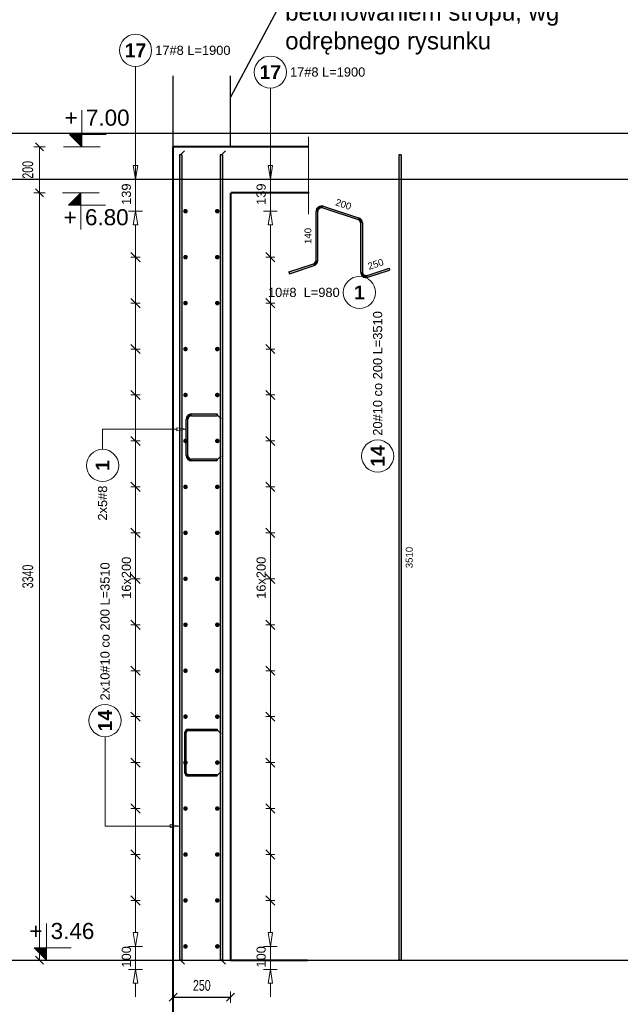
# Model space of a CAD drawing. Extents: x -1474 to 455485, y -101625 to 75879.
# Tile 27 of 40: x 360031 to 362647, y -87545 to -83259. Entities that reach past the tile are written whole.
import ezdxf
from ezdxf.enums import TextEntityAlignment as Align

# ---------------------------------------------------------------- set-up
doc = ezdxf.new("R2010")
doc.units = 0
doc.header["$LTSCALE"] = 10
doc.header["$MEASUREMENT"] = 0
doc.linetypes.add('HIDDEN', pattern=[0.375, 0.25, -0.125])
for name, color, linetype, lineweight in [('P-Linia1', 3, 'Continuous', 40), ('P-Opis', 1, 'Continuous', 18), ('P-Przerywana', 13, 'HIDDEN', 9), ('P-Wymiar', 254, 'Continuous', 9)]:
    doc.layers.add(name, color=color, linetype=linetype, lineweight=lineweight)
for name, color, linetype in [('RCAD_kształt pręta', 7, 'Continuous'), ('RCAD_opis kształtu pręta', 7, 'Continuous'), ('RCAD_opis rozkładu', 7, 'Continuous'), ('RCAD_pręt wyrzucony', 130, 'Continuous'), ('RCAD_pręty punktowe', 7, 'Continuous'), ('RCAD_symbole graficzne', 7, 'Continuous')]:
    doc.layers.add(name, color=color, linetype=linetype)
doc.styles.add('_Fd Opis', font='arial.ttf')
doc.styles.add('ROMANS', font='arial.ttf', dxfattribs={"width": 0.7})
doc.styles.add('style1', font='arial.ttf')
doc.styles.add('style3', font='arialbd.ttf')
doc.dimstyles.new('A25', dxfattribs={"dimscale": 27, "dimtxt": 1.75, "dimasz": 0.05, "dimexe": 0, "dimexo": 0, "dimgap": 1, "dimtad": 1, "dimdec": 4, "dimrnd": 1, "dimdsep": 46, "dimtxsty": 'ROMANS', "dimblk": '[[[[[[[[', "dimcen": 2, "dimdle": 2, "dimse1": 1, "dimse2": 1, "dimclrd": 256, "dimclrt": 1, "dimadec": 0, "dimazin": 0, "dimtfac": 1, "dimtdec": 4, "dimtix": 1, "dimtmove": 2, "dimatfit": 3, "dimldrblk": '[[[[[[[[', "dimfxl": 0, "dimtvp": 0.6, "dimtolj": 1, "dimlwd": -1, "dimarcsym": 0})

# ---------------------------------------------------------------- blocks, each defined once
blk = doc.blocks.new('[[[[[[[[')
at = {"layer": 'P-Wymiar'}
for p, q in [((-12.7, -12.7), (12.7, 12.7)), ((0, 0), (-4.6, 0)), ((0, 18), (0, -18))]:
    blk.add_line(p, q, dxfattribs=at)
blk = doc.blocks.new('*D166')
at = {"transparency": 16777216}
blk.add_line((360700.5, -87514.1), (360947.8, -87514.1), dxfattribs=at)
at = {"layer": 'Defpoints', "color": 0, "transparency": 16777216}
for p in [(360699.1, -87017.3), (360949.1, -87017.3), (360949.1, -87514.1)]:
    blk.add_point(p, dxfattribs=at)
at = {"transparency": 16777216, "xscale": 1.35, "yscale": 1.35, "zscale": 1.35, "rotation": 180}
blk.add_blockref('[[[[[[[[', (360699.1, -87514.1), dxfattribs=at)
at = {"transparency": 16777216, "xscale": 1.35, "yscale": 1.35, "zscale": 1.35}
blk.add_blockref('[[[[[[[[', (360949.1, -87514.1), dxfattribs=at)
at = {"color": 1, "transparency": 16777216, "insert": (360824.1, -87463), "char_height": 47.25, "attachment_point": 5, "style": 'ROMANS', "bg_fill": 3, "box_fill_scale": 1.25, "bg_fill_color": 256, "bg_fill_true_color": 13158600, "bg_fill_transparency": 0}
blk.add_mtext('\\A1;250', dxfattribs=at)
blk = doc.blocks.new('*D167')
at = {"layer": 'Defpoints', "color": 0, "transparency": 16777216}
for p in [(360322, -84012.9), (360117.5, -87352.9), (360889.7, -87352.9)]:
    blk.add_point(p, dxfattribs=at)
at = {"layer": 'P-Wymiar', "transparency": 16777216}
blk.add_line((360117.5, -84014.3), (360117.5, -87351.6), dxfattribs=at)
at = {"layer": 'P-Wymiar', "transparency": 16777216, "xscale": 1.35, "yscale": 1.35, "zscale": 1.35}
for p, rotation in [((360117.5, -84012.9), 90), ((360117.5, -87352.9), 270)]:
    blk.add_blockref('[[[[[[[[', p, dxfattribs=dict(at, rotation=rotation))
at = {"layer": 'P-Wymiar', "color": 1, "transparency": 16777216, "insert": (360066.4, -85682.9), "char_height": 47.25, "attachment_point": 5, "rotation": 90, "style": 'ROMANS'}
blk.add_mtext('\\A1;3340', dxfattribs=at)
blk = doc.blocks.new('*D168')
at = {"layer": 'Defpoints', "color": 0, "transparency": 16777216}
for p in [(360117.5, -83812.9), (360395.3, -83812.9), (360322, -84012.9)]:
    blk.add_point(p, dxfattribs=at)
at = {"layer": 'P-Wymiar', "transparency": 16777216}
blk.add_line((360117.5, -84011.6), (360117.5, -83814.3), dxfattribs=at)
at = {"layer": 'P-Wymiar', "transparency": 16777216, "xscale": 1.35, "yscale": 1.35, "zscale": 1.35}
for p, rotation in [((360117.5, -83812.9), 90), ((360117.5, -84012.9), 270)]:
    blk.add_blockref('[[[[[[[[', p, dxfattribs=dict(at, rotation=rotation))
at = {"layer": 'P-Wymiar', "color": 1, "transparency": 16777216, "insert": (360066.4, -83912.9), "char_height": 47.25, "attachment_point": 5, "rotation": 90, "style": 'ROMANS', "bg_fill": 3, "box_fill_scale": 1.25, "bg_fill_color": 256, "bg_fill_true_color": 13158600, "bg_fill_transparency": 0}
blk.add_mtext('\\A1;200', dxfattribs=at)

msp = doc.modelspace()

# ---------------------------------------------------------------- hatches: boundary and pattern name
at = {"layer": 'RCAD_kształt pręta'}
h = msp.add_hatch(color=4, dxfattribs=at)
edge = h.paths.add_edge_path(flags=0)
edge.add_line((360779.68406, -84975.27809), (360779.68406, -84983.27809))
edge.add_arc((360779.68406, -84999.27809), 16, 90, 180)
edge.add_line((360763.68406, -84999.27809), (360755.68406, -84999.27809))
edge.add_arc((360779.68406, -84999.27809), 24, 450, 540, ccw=False)
for points in [[(360779.68406, -84983.27809), (360779.68406, -84975.27809), (360890.68406, -84975.27809), (360890.68406, -84983.27809)], [(360763.68406, -85155.75508), (360755.68406, -85155.75508), (360755.68406, -84999.27809), (360763.68406, -84999.27809)], [(360890.68406, -85171.75508), (360890.68406, -85179.75508), (360779.68406, -85179.75508), (360779.68406, -85171.75508)], [(360764.18406, -86353.64543), (360764.18406, -86347.64543), (360890.68406, -86347.64543), (360890.68406, -86353.64543)], [(360756.68406, -86538.62241), (360750.68406, -86538.62241), (360750.68406, -86361.14543), (360756.68406, -86361.14543)], [(360890.68406, -86546.12241), (360890.68406, -86552.12241), (360764.18406, -86552.12241), (360764.18406, -86546.12241)]]:
    msp.add_hatch(color=4, dxfattribs=at).paths.add_polyline_path(points, flags=0)
h = msp.add_hatch(color=4, dxfattribs=at)
edge = h.paths.add_edge_path(flags=0)
edge.add_line((360755.68406, -85155.75508), (360763.68406, -85155.75508))
edge.add_arc((360779.68406, -85155.75508), 16, -180, -90)
edge.add_line((360779.68406, -85171.75508), (360779.68406, -85179.75508))
edge.add_arc((360779.68406, -85155.75508), 24, 540, 630, ccw=False)
h = msp.add_hatch(color=4, dxfattribs=at)
edge = h.paths.add_edge_path(flags=0)
edge.add_line((360764.18406, -86347.64543), (360764.18406, -86353.64543))
edge.add_arc((360764.18406, -86361.14543), 7.5, 90, 180)
edge.add_line((360756.68406, -86361.14543), (360750.68406, -86361.14543))
edge.add_arc((360764.18406, -86361.14543), 13.5, 450, 540, ccw=False)
h = msp.add_hatch(color=4, dxfattribs=at)
edge = h.paths.add_edge_path(flags=0)
edge.add_line((360750.68406, -86538.62241), (360756.68406, -86538.62241))
edge.add_arc((360764.18406, -86538.62241), 7.5, -180, -90)
edge.add_line((360764.18406, -86546.12241), (360764.18406, -86552.12241))
edge.add_arc((360764.18406, -86538.62241), 13.5, 540, 630, ccw=False)
at = {"layer": 'RCAD_pręt wyrzucony'}
for points in [[(361682.41832, -83847.93326), (361692.41832, -83847.93326), (361692.41832, -87352.93326), (361682.41832, -87352.93326)], [(361350.43659, -84078.98474), (361352.90873, -84071.37629), (361506.92426, -84121.41897), (361504.45212, -84129.02742)], [(361329.49232, -84307.14316), (361321.49232, -84307.14316), (361321.49232, -84094.20165), (361329.49232, -84094.20165)], [(361515.50785, -84144.24432), (361523.50785, -84144.24432), (361523.50785, -84357.18584), (361515.50785, -84357.18584)], [(361205.46868, -84364.8779), (361202.99655, -84357.26945), (361310.43659, -84322.36006), (361312.90873, -84329.96851)], [(361546.92426, -84380.01119), (361544.45212, -84372.40274), (361639.53149, -84341.50958), (361642.00362, -84349.11803)]]:
    msp.add_hatch(color=4, dxfattribs=at).paths.add_polyline_path(points, flags=0)
h = msp.add_hatch(color=4, dxfattribs=at)
edge = h.paths.add_edge_path(flags=0)
edge.add_line((361352.90873, -84071.37629), (361350.43659, -84078.98474))
edge.add_arc((361345.49232, -84094.20165), 16, 72, 180)
edge.add_line((361329.49232, -84094.20165), (361321.49232, -84094.20165))
edge.add_arc((361345.49232, -84094.20165), 24, 432, 540, ccw=False)
h = msp.add_hatch(color=4, dxfattribs=at)
edge = h.paths.add_edge_path(flags=0)
edge.add_line((361523.50785, -84144.24432), (361515.50785, -84144.24432))
edge.add_arc((361499.50785, -84144.24432), 16, 0, 72)
edge.add_line((361504.45212, -84129.02742), (361506.92426, -84121.41897))
edge.add_arc((361499.50785, -84144.24432), 24, 360, 432, ccw=False)
h = msp.add_hatch(color=4, dxfattribs=at)
edge = h.paths.add_edge_path(flags=0)
edge.add_line((361312.90873, -84329.96851), (361310.43659, -84322.36006))
edge.add_arc((361305.49232, -84307.14316), 16, -72, 0)
edge.add_line((361321.49232, -84307.14316), (361329.49232, -84307.14316))
edge.add_arc((361305.49232, -84307.14316), 24, 288, 360, ccw=False)
h = msp.add_hatch(color=4, dxfattribs=at)
edge = h.paths.add_edge_path(flags=0)
edge.add_line((361515.50785, -84357.18584), (361523.50785, -84357.18584))
edge.add_arc((361539.50785, -84357.18584), 16, 180, 288)
edge.add_line((361544.45212, -84372.40274), (361546.92426, -84380.01119))
edge.add_arc((361539.50785, -84357.18584), 24, 540, 648, ccw=False)
at = {"layer": 'RCAD_pręty punktowe'}
h = msp.add_hatch(color=1, dxfattribs=at)
edge = h.paths.add_edge_path(flags=0)
edge.add_arc((360752.92847, -84092.93326), 10, 0, 360, ccw=False)
h = msp.add_hatch(color=1, dxfattribs=at)
edge = h.paths.add_edge_path(flags=0)
edge.add_arc((360891.49833, -84092.93326), 10, 0, 360, ccw=False)
h = msp.add_hatch(color=1, dxfattribs=at)
edge = h.paths.add_edge_path(flags=0)
edge.add_arc((360752.92847, -84292.93326), 10, 0, 360, ccw=False)
h = msp.add_hatch(color=1, dxfattribs=at)
edge = h.paths.add_edge_path(flags=0)
edge.add_arc((360891.49833, -84292.93326), 10, 0, 360, ccw=False)
h = msp.add_hatch(color=1, dxfattribs=at)
edge = h.paths.add_edge_path(flags=0)
edge.add_arc((360752.92847, -84492.93326), 10, 0, 360, ccw=False)
h = msp.add_hatch(color=1, dxfattribs=at)
edge = h.paths.add_edge_path(flags=0)
edge.add_arc((360891.49833, -84492.93326), 10, 0, 360, ccw=False)
h = msp.add_hatch(color=1, dxfattribs=at)
edge = h.paths.add_edge_path(flags=0)
edge.add_arc((360752.92847, -84692.93326), 10, 0, 360, ccw=False)
h = msp.add_hatch(color=1, dxfattribs=at)
edge = h.paths.add_edge_path(flags=0)
edge.add_arc((360891.49833, -84692.93326), 10, 0, 360, ccw=False)
h = msp.add_hatch(color=1, dxfattribs=at)
edge = h.paths.add_edge_path(flags=0)
edge.add_arc((360752.92847, -84892.93326), 10, 0, 360, ccw=False)
h = msp.add_hatch(color=1, dxfattribs=at)
edge = h.paths.add_edge_path(flags=0)
edge.add_arc((360891.49833, -84892.93326), 10, 0, 360, ccw=False)
h = msp.add_hatch(color=1, dxfattribs=at)
edge = h.paths.add_edge_path(flags=0)
edge.add_arc((360752.92847, -85092.93326), 10, 0, 360, ccw=False)
h = msp.add_hatch(color=1, dxfattribs=at)
edge = h.paths.add_edge_path(flags=0)
edge.add_arc((360891.49833, -85092.93326), 10, 0, 360, ccw=False)
h = msp.add_hatch(color=1, dxfattribs=at)
edge = h.paths.add_edge_path(flags=0)
edge.add_arc((360752.92847, -85292.93326), 10, 0, 360, ccw=False)
h = msp.add_hatch(color=1, dxfattribs=at)
edge = h.paths.add_edge_path(flags=0)
edge.add_arc((360891.49833, -85292.93326), 10, 0, 360, ccw=False)
h = msp.add_hatch(color=1, dxfattribs=at)
edge = h.paths.add_edge_path(flags=0)
edge.add_arc((360752.92847, -85492.93326), 10, 0, 360, ccw=False)
h = msp.add_hatch(color=1, dxfattribs=at)
edge = h.paths.add_edge_path(flags=0)
edge.add_arc((360891.49833, -85492.93326), 10, 0, 360, ccw=False)
h = msp.add_hatch(color=1, dxfattribs=at)
edge = h.paths.add_edge_path(flags=0)
edge.add_arc((360752.92847, -85692.93326), 10, 0, 360, ccw=False)
h = msp.add_hatch(color=1, dxfattribs=at)
edge = h.paths.add_edge_path(flags=0)
edge.add_arc((360891.49833, -85692.93326), 10, 0, 360, ccw=False)
h = msp.add_hatch(color=1, dxfattribs=at)
edge = h.paths.add_edge_path(flags=0)
edge.add_arc((360752.92847, -85892.93326), 10, 0, 360, ccw=False)
h = msp.add_hatch(color=1, dxfattribs=at)
edge = h.paths.add_edge_path(flags=0)
edge.add_arc((360891.49833, -85892.93326), 10, 0, 360, ccw=False)
h = msp.add_hatch(color=1, dxfattribs=at)
edge = h.paths.add_edge_path(flags=0)
edge.add_arc((360752.92847, -86092.93326), 10, 0, 360, ccw=False)
h = msp.add_hatch(color=1, dxfattribs=at)
edge = h.paths.add_edge_path(flags=0)
edge.add_arc((360891.49833, -86092.93326), 10, 0, 360, ccw=False)
h = msp.add_hatch(color=1, dxfattribs=at)
edge = h.paths.add_edge_path(flags=0)
edge.add_arc((360752.92847, -86292.93326), 10, 0, 360, ccw=False)
h = msp.add_hatch(color=1, dxfattribs=at)
edge = h.paths.add_edge_path(flags=0)
edge.add_arc((360891.49833, -86292.93326), 10, 0, 360, ccw=False)
h = msp.add_hatch(color=1, dxfattribs=at)
edge = h.paths.add_edge_path(flags=0)
edge.add_arc((360752.92847, -86492.93326), 10, 0, 360, ccw=False)
h = msp.add_hatch(color=1, dxfattribs=at)
edge = h.paths.add_edge_path(flags=0)
edge.add_arc((360891.49833, -86492.93326), 10, 0, 360, ccw=False)
h = msp.add_hatch(color=1, dxfattribs=at)
edge = h.paths.add_edge_path(flags=0)
edge.add_arc((360752.92847, -86692.93326), 10, 0, 360, ccw=False)
h = msp.add_hatch(color=1, dxfattribs=at)
edge = h.paths.add_edge_path(flags=0)
edge.add_arc((360891.49833, -86692.93326), 10, 0, 360, ccw=False)
h = msp.add_hatch(color=1, dxfattribs=at)
edge = h.paths.add_edge_path(flags=0)
edge.add_arc((360752.92847, -86892.93326), 10, 0, 360, ccw=False)
h = msp.add_hatch(color=1, dxfattribs=at)
edge = h.paths.add_edge_path(flags=0)
edge.add_arc((360891.49833, -86892.93326), 10, 0, 360, ccw=False)
at = {"layer": 'RCAD_symbole graficzne'}
msp.add_hatch(color=1, dxfattribs=at).paths.add_polyline_path([(360094.73904, -87299.59993), (360148.07237, -87352.93326), (360148.07237, -87299.59993)], flags=0)

# ---------------------------------------------------------------- linework, layer by layer
for points in [[(361669.82879, -83179.11221), (361172.99239, -83179.11221), (360949.10012, -83596.57097)], [(360699.10012, -83812.93326), (360699.10012, -83504.25021)], [(360949.10012, -83812.93326), (360949.10012, -83504.25021)]]:
    msp.add_lwpolyline(points)
at = {"layer": 'Defpoints', "color": 21}
for p in [(238098.40145, -83752.93326), (231219.52352, -83752.93326), (244474.54756, -83752.93326), (237595.66964, -83752.93326), (275978.67385, -83752.93326), (269099.79593, -83752.93326), (282354.81997, -83752.93326), (275475.94204, -83752.93326), (238152.43513, -83952.93326), (232413.86384, -87352.93326), (320503.41994, -87352.93326), (225534.98592, -87352.93326)]:
    msp.add_xline(p, (1, 0), dxfattribs=at)
at = {"layer": 'P-Linia1'}
for p, q in [((360699.10012, -87592.93326), (360699.10012, -83812.93326)), ((360949.10012, -84012.93326), (360949.10012, -87352.93326)), ((361292.31497, -84012.93326), (360952.53798, -84012.93326))]:
    msp.add_line(p, q, dxfattribs=at)
for points in [[(361288.87711, -83812.93326), (360699.10012, -83812.93326)], [(360949.10012, -87352.93326), (361284.22101, -87352.93326)]]:
    msp.add_lwpolyline(points, dxfattribs=at)
at = {"layer": 'P-Przerywana'}
msp.add_lwpolyline([(361288.87711, -84105.27564), (361288.87711, -83769.53367)], dxfattribs=at)
at = {"layer": 'RCAD_kształt pręta', "color": 4}
for p, q in [((360736.40583, -83847.93326), (360726.40583, -83847.93326)), ((360914.38703, -83847.93326), (360904.38703, -83847.93326)), ((360779.68406, -84975.27809), (360890.68406, -84975.27809)), ((360890.68406, -84975.27809), (360890.68406, -84983.27809)), ((360755.68406, -85155.75508), (360755.68406, -84999.27809)), ((360763.68406, -85155.75508), (360763.68406, -84999.27809)), ((360779.68406, -84983.27809), (360890.68406, -84983.27809)), ((360890.68406, -85171.75508), (360779.68406, -85171.75508)), ((360890.68406, -85179.75508), (360779.68406, -85179.75508)), ((360890.68406, -85179.75508), (360890.68406, -85171.75508)), ((360764.18406, -86347.64543), (360890.68406, -86347.64543)), ((360764.18406, -86353.64543), (360890.68406, -86353.64543)), ((360890.68406, -86347.64543), (360890.68406, -86353.64543)), ((360750.68406, -86538.62241), (360750.68406, -86361.14543)), ((360756.68406, -86538.62241), (360756.68406, -86361.14543)), ((360890.68406, -86546.12241), (360764.18406, -86546.12241)), ((360890.68406, -86552.12241), (360764.18406, -86552.12241)), ((360890.68406, -86552.12241), (360890.68406, -86546.12241))]:
    msp.add_line(p, q, dxfattribs=at)
at = {"layer": 'RCAD_kształt pręta', "color": 2, "lineweight": 5}
for p, q in [((360731.40583, -83847.93326), (360748.90583, -83830.43326)), ((360909.38703, -83847.93326), (360926.88703, -83830.43326)), ((360890.68406, -84979.27809), (360908.18406, -84996.77809)), ((360890.68406, -85175.75508), (360908.18406, -85158.25508)), ((360890.68406, -86350.64543), (360908.18406, -86368.14543)), ((360890.68406, -86549.12241), (360908.18406, -86531.62241))]:
    msp.add_line(p, q, dxfattribs=at)
at = {"layer": 'RCAD_kształt pręta', "color": 4}
for centre, radius, start, end in [((360779.68406, -84999.27809), 24, 90, 180), ((360779.68406, -84999.27809), 16, 90, 180), ((360779.68406, -85155.75508), 24, 180, 270), ((360779.68406, -85155.75508), 16, 180, 270), ((360764.18406, -86361.14543), 13.5, 90, 180), ((360764.18406, -86361.14543), 7.5, 90, 180), ((360764.18406, -86538.62241), 13.5, 180, 270), ((360764.18406, -86538.62241), 7.5, 180, 270)]:
    msp.add_arc(centre, radius, start, end, dxfattribs=at)
at = {"layer": 'RCAD_opis kształtu pręta', "color": 8, "lineweight": 0}
for p, q in [((360392.04457, -85042.18187), (360715.68406, -85042.18187)), ((360392.04457, -85042.18187), (360392.04457, -85129.4199)), ((360715.68406, -85035.5152), (360755.68406, -85042.18187)), ((360715.68406, -85035.5152), (360715.68406, -85048.84854)), ((360755.68406, -85042.18187), (360715.68406, -85048.84854)), ((360402.66655, -86769.45171), (360402.66655, -86380.31561)), ((360699.10012, -86769.45171), (360402.66655, -86769.45171)), ((360686.40583, -86762.78505), (360726.40583, -86769.45171)), ((360686.40583, -86762.78505), (360686.40583, -86776.11838)), ((360726.40583, -86769.45171), (360686.40583, -86776.11838)), ((360699.10012, -86769.45171), (360686.40583, -86769.45171))]:
    msp.add_line(p, q, dxfattribs=at)
for centre in [(360392.04457, -85199.4199), (360402.66655, -86310.31561)]:
    msp.add_circle(centre, 70, dxfattribs=at)
at = {"layer": 'RCAD_opis rozkładu', "color": 8, "lineweight": 0}
for p, q in [((360535.50683, -83462.98149), (360535.50683, -83953.64773)), ((361122.50394, -83557.52007), (361122.50394, -83953.64773)), ((360535.50683, -83833.64773), (360535.50683, -83893.64773)), ((361122.50394, -83833.64773), (361122.50394, -83893.64773)), ((360535.50683, -83953.64773), (360525.50683, -83893.64773)), ((360545.50683, -83893.64773), (360525.50683, -83893.64773)), ((360545.50683, -83893.64773), (360535.50683, -83953.64773)), ((361122.50394, -83953.64773), (361112.50394, -83893.64773)), ((361132.50394, -83893.64773), (361112.50394, -83893.64773)), ((361132.50394, -83893.64773), (361122.50394, -83953.64773)), ((360565.50683, -83953.64773), (360505.50683, -83953.64773)), ((360535.50683, -84092.93326), (360535.50683, -83953.64773)), ((361152.50394, -83953.64773), (361092.50394, -83953.64773)), ((361122.50394, -84092.93326), (361122.50394, -83953.64773)), ((360505.50683, -84092.93326), (360565.50683, -84092.93326)), ((360525.50683, -84152.93326), (360535.50683, -84092.93326)), ((360535.50683, -84092.93326), (360545.50683, -84152.93326)), ((361152.50394, -84092.93326), (361092.50394, -84092.93326)), ((361112.50394, -84152.93326), (361122.50394, -84092.93326)), ((361122.50394, -84092.93326), (361132.50394, -84152.93326)), ((360525.50683, -84152.93326), (360545.50683, -84152.93326)), ((360535.50683, -84292.93326), (360535.50683, -84152.93326)), ((361112.50394, -84152.93326), (361132.50394, -84152.93326)), ((361122.50394, -84292.93326), (361122.50394, -84152.93326)), ((360555.50683, -84312.93326), (360515.50683, -84272.93326)), ((360515.50683, -84292.93326), (360555.50683, -84292.93326)), ((360535.50683, -84492.93326), (360535.50683, -84292.93326)), ((361142.50394, -84312.93326), (361102.50394, -84272.93326)), ((361142.50394, -84292.93326), (361102.50394, -84292.93326)), ((361122.50394, -84492.93326), (361122.50394, -84292.93326)), ((360555.50683, -84512.93326), (360515.50683, -84472.93326)), ((360515.50683, -84492.93326), (360555.50683, -84492.93326)), ((360535.50683, -84692.93326), (360535.50683, -84492.93326)), ((361142.50394, -84512.93326), (361102.50394, -84472.93326)), ((361142.50394, -84492.93326), (361102.50394, -84492.93326)), ((361122.50394, -84692.93326), (361122.50394, -84492.93326)), ((360555.50683, -84712.93326), (360515.50683, -84672.93326)), ((361142.50394, -84712.93326), (361102.50394, -84672.93326)), ((360515.50683, -84692.93326), (360555.50683, -84692.93326)), ((360535.50683, -84892.93326), (360535.50683, -84692.93326)), ((361142.50394, -84692.93326), (361102.50394, -84692.93326)), ((361122.50394, -84892.93326), (361122.50394, -84692.93326)), ((360555.50683, -84912.93326), (360515.50683, -84872.93326)), ((360515.50683, -84892.93326), (360555.50683, -84892.93326)), ((360535.50683, -85092.93326), (360535.50683, -84892.93326)), ((361142.50394, -84912.93326), (361102.50394, -84872.93326)), ((361142.50394, -84892.93326), (361102.50394, -84892.93326)), ((361122.50394, -85092.93326), (361122.50394, -84892.93326)), ((360555.50683, -85112.93326), (360515.50683, -85072.93326)), ((360515.50683, -85092.93326), (360555.50683, -85092.93326)), ((360535.50683, -85292.93326), (360535.50683, -85092.93326)), ((361142.50394, -85112.93326), (361102.50394, -85072.93326)), ((361142.50394, -85092.93326), (361102.50394, -85092.93326)), ((361122.50394, -85292.93326), (361122.50394, -85092.93326)), ((360555.50683, -85312.93326), (360515.50683, -85272.93326)), ((361142.50394, -85312.93326), (361102.50394, -85272.93326)), ((360515.50683, -85292.93326), (360555.50683, -85292.93326)), ((360535.50683, -85492.93326), (360535.50683, -85292.93326)), ((361142.50394, -85292.93326), (361102.50394, -85292.93326)), ((361122.50394, -85492.93326), (361122.50394, -85292.93326)), ((360555.50683, -85512.93326), (360515.50683, -85472.93326)), ((360515.50683, -85492.93326), (360555.50683, -85492.93326)), ((360535.50683, -85692.93326), (360535.50683, -85492.93326)), ((361142.50394, -85512.93326), (361102.50394, -85472.93326)), ((361142.50394, -85492.93326), (361102.50394, -85492.93326)), ((361122.50394, -85692.93326), (361122.50394, -85492.93326)), ((360555.50683, -85712.93326), (360515.50683, -85672.93326)), ((360515.50683, -85692.93326), (360555.50683, -85692.93326)), ((360535.50683, -85792.93326), (360535.50683, -85692.93326)), ((361142.50394, -85712.93326), (361102.50394, -85672.93326)), ((361142.50394, -85692.93326), (361102.50394, -85692.93326)), ((361122.50394, -85792.93326), (361122.50394, -85692.93326)), ((360535.50683, -85792.93326), (360535.50683, -85892.93326)), ((361122.50394, -85792.93326), (361122.50394, -85892.93326)), ((360515.50683, -85872.93326), (360555.50683, -85912.93326)), ((361102.50394, -85872.93326), (361142.50394, -85912.93326)), ((360515.50683, -85892.93326), (360555.50683, -85892.93326)), ((360535.50683, -85892.93326), (360535.50683, -86092.93326)), ((361142.50394, -85892.93326), (361102.50394, -85892.93326)), ((361122.50394, -85892.93326), (361122.50394, -86092.93326)), ((360515.50683, -86072.93326), (360555.50683, -86112.93326)), ((360515.50683, -86092.93326), (360555.50683, -86092.93326)), ((360535.50683, -86092.93326), (360535.50683, -86292.93326)), ((361102.50394, -86072.93326), (361142.50394, -86112.93326)), ((361142.50394, -86092.93326), (361102.50394, -86092.93326)), ((361122.50394, -86092.93326), (361122.50394, -86292.93326)), ((360515.50683, -86272.93326), (360555.50683, -86312.93326)), ((360515.50683, -86292.93326), (360555.50683, -86292.93326)), ((360535.50683, -86292.93326), (360535.50683, -86492.93326)), ((361102.50394, -86272.93326), (361142.50394, -86312.93326)), ((361142.50394, -86292.93326), (361102.50394, -86292.93326)), ((361122.50394, -86292.93326), (361122.50394, -86492.93326)), ((360515.50683, -86472.93326), (360555.50683, -86512.93326)), ((361102.50394, -86472.93326), (361142.50394, -86512.93326)), ((360515.50683, -86492.93326), (360555.50683, -86492.93326)), ((360535.50683, -86492.93326), (360535.50683, -86692.93326)), ((361142.50394, -86492.93326), (361102.50394, -86492.93326)), ((361122.50394, -86492.93326), (361122.50394, -86692.93326)), ((360515.50683, -86672.93326), (360555.50683, -86712.93326)), ((360515.50683, -86692.93326), (360555.50683, -86692.93326)), ((360535.50683, -86692.93326), (360535.50683, -86892.93326)), ((361102.50394, -86672.93326), (361142.50394, -86712.93326)), ((361142.50394, -86692.93326), (361102.50394, -86692.93326)), ((361122.50394, -86692.93326), (361122.50394, -86892.93326)), ((360515.50683, -86872.93326), (360555.50683, -86912.93326)), ((360515.50683, -86892.93326), (360555.50683, -86892.93326)), ((360535.50683, -86892.93326), (360535.50683, -87092.93326)), ((361102.50394, -86872.93326), (361142.50394, -86912.93326)), ((361142.50394, -86892.93326), (361102.50394, -86892.93326)), ((361122.50394, -86892.93326), (361122.50394, -87092.93326)), ((360515.50683, -87072.93326), (360555.50683, -87112.93326)), ((361102.50394, -87072.93326), (361142.50394, -87112.93326)), ((360515.50683, -87092.93326), (360555.50683, -87092.93326)), ((360535.50683, -87092.93326), (360535.50683, -87232.93326)), ((361142.50394, -87092.93326), (361102.50394, -87092.93326)), ((361122.50394, -87092.93326), (361122.50394, -87232.93326)), ((360535.50683, -87292.93326), (360525.50683, -87232.93326)), ((360545.50683, -87232.93326), (360525.50683, -87232.93326)), ((360545.50683, -87232.93326), (360535.50683, -87292.93326)), ((361122.50394, -87292.93326), (361112.50394, -87232.93326)), ((361132.50394, -87232.93326), (361112.50394, -87232.93326)), ((361132.50394, -87232.93326), (361122.50394, -87292.93326)), ((360505.50683, -87292.93326), (360565.50683, -87292.93326)), ((360535.50683, -87292.93326), (360535.50683, -87392.93326)), ((361152.50394, -87292.93326), (361092.50394, -87292.93326)), ((361122.50394, -87292.93326), (361122.50394, -87392.93326)), ((360565.50683, -87392.93326), (360505.50683, -87392.93326)), ((360525.50683, -87452.93326), (360535.50683, -87392.93326)), ((360535.50683, -87392.93326), (360545.50683, -87452.93326)), ((361152.50394, -87392.93326), (361092.50394, -87392.93326)), ((361112.50394, -87452.93326), (361122.50394, -87392.93326)), ((361122.50394, -87392.93326), (361132.50394, -87452.93326)), ((360525.50683, -87452.93326), (360545.50683, -87452.93326)), ((360535.50683, -87512.93326), (360535.50683, -87452.93326)), ((361112.50394, -87452.93326), (361132.50394, -87452.93326)), ((361122.50394, -87512.93326), (361122.50394, -87452.93326))]:
    msp.add_line(p, q, dxfattribs=at)
for centre in [(360535.50683, -83392.98149), (361122.50394, -83487.52007)]:
    msp.add_circle(centre, 70, dxfattribs=at)
at = {"layer": 'RCAD_pręt wyrzucony', "color": 4}
for p, q in [((361682.41832, -83847.93326), (361682.41832, -87352.93326)), ((361692.41832, -83847.93326), (361682.41832, -83847.93326)), ((361692.41832, -83847.93326), (361692.41832, -87352.93326)), ((361350.43659, -84078.98474), (361504.45212, -84129.02742)), ((361352.90873, -84071.37629), (361506.92426, -84121.41897)), ((361321.49232, -84307.14316), (361321.49232, -84094.20165)), ((361329.49232, -84307.14316), (361329.49232, -84094.20165)), ((361515.50785, -84144.24432), (361515.50785, -84357.18584)), ((361523.50785, -84144.24432), (361523.50785, -84357.18584)), ((361202.99655, -84357.26945), (361310.43659, -84322.36006)), ((361205.46868, -84364.8779), (361312.90873, -84329.96851)), ((361202.99655, -84357.26945), (361205.46868, -84364.8779)), ((361544.45212, -84372.40274), (361639.53149, -84341.50958)), ((361546.92426, -84380.01119), (361642.00362, -84349.11803)), ((361639.53149, -84341.50958), (361642.00362, -84349.11803)), ((361692.41832, -87352.93326), (361682.41832, -87352.93326))]:
    msp.add_line(p, q, dxfattribs=at)
at = {"layer": 'RCAD_pręt wyrzucony', "color": 8, "lineweight": 0}
for centre in [(361510.22395, -84446.70702), (361589.91701, -85158.4964)]:
    msp.add_circle(centre, 70, dxfattribs=at)
at = {"layer": 'RCAD_pręt wyrzucony', "color": 4}
for centre, radius, start, end in [((361345.49232, -84094.20165), 24, 72, 180), ((361345.49232, -84094.20165), 16, 72, 180), ((361499.50785, -84144.24432), 24, 360, 72), ((361499.50785, -84144.24432), 16, 360, 72), ((361305.49232, -84307.14316), 16, 288, 0), ((361305.49232, -84307.14316), 24, 288, 0), ((361539.50785, -84357.18584), 24, 180, 288), ((361539.50785, -84357.18584), 16, 180, 288)]:
    msp.add_arc(centre, radius, start, end, dxfattribs=at)
at = {"layer": 'RCAD_symbole graficzne', "color": 1, "lineweight": 0}
for p, q in [((360408.2082, -83759.59993), (360248.2082, -83759.59993)), ((360404.19248, -84066.2666), (360244.19248, -84066.2666)), ((360148.07237, -87352.93326), (360148.07237, -87192.93326)), ((360254.73904, -87299.59993), (360094.73904, -87299.59993)), ((360094.73904, -87299.59993), (360148.07237, -87352.93326)), ((360228.07237, -87352.93326), (360068.07237, -87352.93326))]:
    msp.add_line(p, q, dxfattribs=at)

# ---------------------------------------------------------------- texts
at = {"layer": 'P-Opis', "insert": (361187.11053, -83237.35422), "char_height": 75, "width": 1557.0457914, "attachment_point": 4, "style": '_Fd Opis'}
msp.add_mtext('osadzić zbrojenie attyki przed betonowaniem stropu, wg odrębnego rysunku', dxfattribs=at)
at = {"layer": 'RCAD_opis kształtu pręta', "color": 1, "attachment_point": 5, "rotation": 90}
for s, insert, char_height, style in [('1', (360392.04457, -85199.4199), 60, 'style3'), ('2x5#8  ', (360392.04457, -85363.49903), 40, 'style1'), ('2x10#10 co 200 L=3510', (360402.66655, -85921.84358), 40, 'style1'), ('14', (360402.66655, -86310.31561), 60, 'style3')]:
    msp.add_mtext(s, dxfattribs=dict(at, insert=insert, char_height=char_height, style=style))
at = {"layer": 'RCAD_opis rozkładu', "color": 1, "char_height": 60, "attachment_point": 5, "style": 'style3'}
for insert in [(360535.50683, -83392.98149), (361122.50394, -83487.52007)]:
    msp.add_mtext('17', dxfattribs=dict(at, insert=insert))
at = {"layer": 'RCAD_opis rozkładu', "color": 2, "char_height": 40, "attachment_point": 5, "style": 'style1'}
for insert in [(360785.05663, -83392.98149), (361372.05373, -83487.52007)]:
    msp.add_mtext('17#8 L=1900', dxfattribs=dict(at, insert=insert))
at = {"layer": 'RCAD_opis rozkładu', "color": 2, "char_height": 40, "attachment_point": 7, "rotation": 90, "style": 'style1'}
for s, insert in [('139', (360515.94339, -84065.63702)), ('139', (361102.9405, -84065.63702)), ('16x200', (360515.92975, -85780.21839)), ('16x200', (361102.92686, -85780.21839)), ('100', (360515.92975, -87385.17065)), ('100', (361102.92686, -87385.17065))]:
    msp.add_mtext(s, dxfattribs=dict(at, insert=insert))
at = {"layer": 'RCAD_pręt wyrzucony', "color": 1, "attachment_point": 5}
for s, insert, char_height, rotation, style in [('200', (361440.73209, -84063.11065), 30, 342, 'style1'), ('140', (361286.49232, -84200.6724), 30, 90, 'style1'), ('250', (361581.17621, -84323.66918), 30, 18, 'style1'), ('14', (361589.91701, -85158.4964), 60, 90, 'style3'), ('3510', (361727.41832, -85600.43326), 30, 90, 'style1')]:
    msp.add_mtext(s, dxfattribs=dict(at, insert=insert, char_height=char_height, rotation=rotation, style=style))
at = {"layer": 'RCAD_pręt wyrzucony', "color": 2, "insert": (361268.45042, -84446.70702), "char_height": 40, "attachment_point": 5, "style": 'style1'}
msp.add_mtext('10#8  L=980', dxfattribs=at)
at = {"layer": 'RCAD_pręt wyrzucony', "color": 1, "insert": (361510.22395, -84446.70702), "char_height": 60, "attachment_point": 5, "style": 'style3'}
msp.add_mtext('1', dxfattribs=at)
at = {"layer": 'RCAD_pręt wyrzucony', "color": 2, "insert": (361589.91701, -84799.06939), "char_height": 40, "attachment_point": 5, "rotation": 90, "style": 'style1'}
msp.add_mtext('20#10 co 200 L=3510', dxfattribs=at)
at = {"layer": 'RCAD_symbole graficzne', "color": 2, "style": 'style1'}
for s, p in [('7.00 ', (360319.31931, -83741.82215)), ('3.46 ', (360165.85015, -87281.82215))]:
    msp.add_text(s, height=70, dxfattribs=at).set_placement(p, align=Align.BOTTOM_LEFT)
for p in [(360283.76375, -83741.82215), (360130.2946, -87281.82215)]:
    msp.add_text('+', height=70, dxfattribs=at).set_placement(p, align=Align.BOTTOM_RIGHT)
msp.add_text('6.80 ', height=70, dxfattribs=at).set_placement((360315.30359, -84084.04438), align=Align.TOP_LEFT)
msp.add_text('+', height=70, dxfattribs=at).set_placement((360279.74803, -84084.04438), align=Align.TOP_RIGHT)

# ---------------------------------------------------------------- next in the draw order: dimensions: what is measured, and where the dimension line sits
dim = msp.add_linear_dim(base=(360949.10012, -87514.08578), p1=(360699.10012, -87017.29083), p2=(360949.10012, -87017.29083), dimstyle='A25', override={"dimfxl": 160, "dimfxlon": 1, "dimtfill": 1})
dim.commit()
dim.dimension.update_dxf_attribs({"geometry": '*D166', "text_midpoint": (360824.10012, -87462.96121)})

# ---------------------------------------------------------------- next in the draw order: hatches: boundary and pattern name
at = {"layer": 'RCAD_kształt pręta'}
for points in [[(360726.40583, -83847.93326), (360736.40583, -83847.93326), (360736.40583, -87352.93326), (360726.40583, -87352.93326)], [(360904.38703, -83847.93326), (360914.38703, -83847.93326), (360914.38703, -87352.93326), (360904.38703, -87352.93326)]]:
    msp.add_hatch(color=4, dxfattribs=at).paths.add_polyline_path(points, flags=0)
at = {"layer": 'RCAD_pręty punktowe'}
h = msp.add_hatch(color=1, dxfattribs=at)
edge = h.paths.add_edge_path(flags=0)
edge.add_arc((360752.92847, -87092.93326), 10, 0, 360, ccw=False)
h = msp.add_hatch(color=1, dxfattribs=at)
edge = h.paths.add_edge_path(flags=0)
edge.add_arc((360891.49833, -87092.93326), 10, 0, 360, ccw=False)
h = msp.add_hatch(color=1, dxfattribs=at)
edge = h.paths.add_edge_path(flags=0)
edge.add_arc((360752.92847, -87292.93326), 10, 0, 360, ccw=False)
h = msp.add_hatch(color=1, dxfattribs=at)
edge = h.paths.add_edge_path(flags=0)
edge.add_arc((360891.49833, -87292.93326), 10, 0, 360, ccw=False)

# ---------------------------------------------------------------- next in the draw order: linework, layer by layer
at = {"layer": 'Defpoints', "color": 21}
for p in [(243115.86313, -87352.60185), (331205.41923, -87352.60185), (236236.98521, -87352.60185), (324326.5413, -87352.60185), (294834.79637, -87352.60185), (382924.35247, -87352.60185), (287955.91844, -87352.60185), (376045.47454, -87352.60185), (249492.00924, -87352.60185), (337581.56534, -87352.60185), (242613.13132, -87352.60185), (330702.68742, -87352.60185), (301210.94248, -87352.60185), (389300.49858, -87352.60185), (294332.06456, -87352.60185), (382421.62065, -87352.60185), (280996.13554, -87352.60185), (369085.69163, -87352.60185), (274117.25761, -87352.60185), (362206.81371, -87352.60185), (332715.06877, -87352.60185), (420804.62487, -87352.60185), (325836.19085, -87352.60185), (413925.74694, -87352.60185), (287372.28165, -87352.60185), (375461.83775, -87352.60185), (280493.40372, -87352.60185), (368582.95982, -87352.60185), (339091.21489, -87352.60185), (427180.77098, -87352.60185), (332212.33696, -87352.60185), (420301.89306, -87352.60185), (313624.54202, -87352.93326), (284132.79708, -87352.93326), (372222.35318, -87352.93326), (277253.91915, -87352.93326), (365343.47525, -87352.93326), (238790.00996, -87352.93326), (326879.56605, -87352.93326), (231911.13203, -87352.93326), (320000.68813, -87352.93326), (290508.94319, -87352.93326), (378598.49929, -87352.93326), (283630.06527, -87352.93326), (371719.62137, -87352.93326), (270294.13625, -87352.93326), (358383.69234, -87352.93326), (263415.25832, -87352.93326), (351504.81442, -87352.93326), (322013.06948, -87352.93326), (410102.62558, -87352.93326), (315134.19156, -87352.93326), (403223.74766, -87352.93326), (276670.28236, -87352.93326), (364759.83846, -87352.93326), (269791.40444, -87352.93326), (357880.96053, -87352.93326), (328389.2156, -87352.93326), (416478.7717, -87352.93326), (321510.33767, -87352.93326), (409599.89377, -87352.93326)]:
    msp.add_xline(p, (1, 0), dxfattribs=at)
at = {"layer": 'RCAD_kształt pręta', "color": 4}
for p, q in [((360726.40583, -83847.93326), (360726.40583, -87352.93326)), ((360736.40583, -83847.93326), (360736.40583, -87352.93326)), ((360904.38703, -83847.93326), (360904.38703, -87352.93326)), ((360914.38703, -83847.93326), (360914.38703, -87352.93326)), ((360736.40583, -87352.93326), (360726.40583, -87352.93326)), ((360914.38703, -87352.93326), (360904.38703, -87352.93326))]:
    msp.add_line(p, q, dxfattribs=at)
at = {"layer": 'RCAD_kształt pręta', "color": 2, "lineweight": 5}
for p, q in [((360731.40583, -87352.93326), (360748.90583, -87370.43326)), ((360909.38703, -87352.93326), (360926.88703, -87370.43326))]:
    msp.add_line(p, q, dxfattribs=at)

# ---------------------------------------------------------------- next in the draw order: dimensions: what is measured, and where the dimension line sits
at = {"layer": 'P-Wymiar'}
dim = msp.add_linear_dim(base=(360117.52144, -87352.93326), p1=(360321.99321, -84012.93326), p2=(360889.71865, -87352.93326), angle=90, dimstyle='A25', dxfattribs=at)
dim.commit()
dim.dimension.update_dxf_attribs({"geometry": '*D167', "text_midpoint": (360066.38075, -85682.93326)})

# ---------------------------------------------------------------- next in the draw order: dimensions: what is measured, and where the dimension line sits
dim = msp.add_linear_dim(base=(360117.52144, -83812.93326), p1=(360321.99321, -84012.93326), p2=(360395.28358, -83812.93326), angle=90, dimstyle='A25', override={"dimfxl": 160, "dimfxlon": 1, "dimtfill": 1}, dxfattribs=at)
dim.commit()
dim.dimension.update_dxf_attribs({"geometry": '*D168', "text_midpoint": (360066.39686, -83912.93326)})

# ---------------------------------------------------------------- next in the draw order: hatches: boundary and pattern name
at = {"layer": 'RCAD_symbole graficzne'}
for points in [[(360248.2082, -83759.59993), (360301.54153, -83812.93326), (360301.54153, -83759.59993)], [(360244.19248, -84066.2666), (360297.52581, -84012.93326), (360297.52581, -84066.2666)]]:
    msp.add_hatch(color=1, dxfattribs=at).paths.add_polyline_path(points, flags=0)

# ---------------------------------------------------------------- next in the draw order: linework, layer by layer
at = {"layer": 'Defpoints', "color": 21}
for p in [(231273.5572, -83952.93326), (244528.58124, -83952.93326), (237649.70332, -83952.93326), (276032.70753, -83952.93326), (269153.82961, -83952.93326), (282408.85365, -83952.93326), (275529.97572, -83952.93326)]:
    msp.add_xline(p, (1, 0), dxfattribs=at)
at = {"layer": 'RCAD_symbole graficzne', "color": 1, "lineweight": 0}
for p, q in [((360301.54153, -83812.93326), (360301.54153, -83652.93326)), ((360248.2082, -83759.59993), (360301.54153, -83812.93326)), ((360381.54153, -83812.93326), (360221.54153, -83812.93326)), ((360377.52581, -84012.93326), (360217.52581, -84012.93326)), ((360244.19248, -84066.2666), (360297.52581, -84012.93326)), ((360297.52581, -84012.93326), (360297.52581, -84172.93326))]:
    msp.add_line(p, q, dxfattribs=at)

doc.saveas('drawing.dxf')
